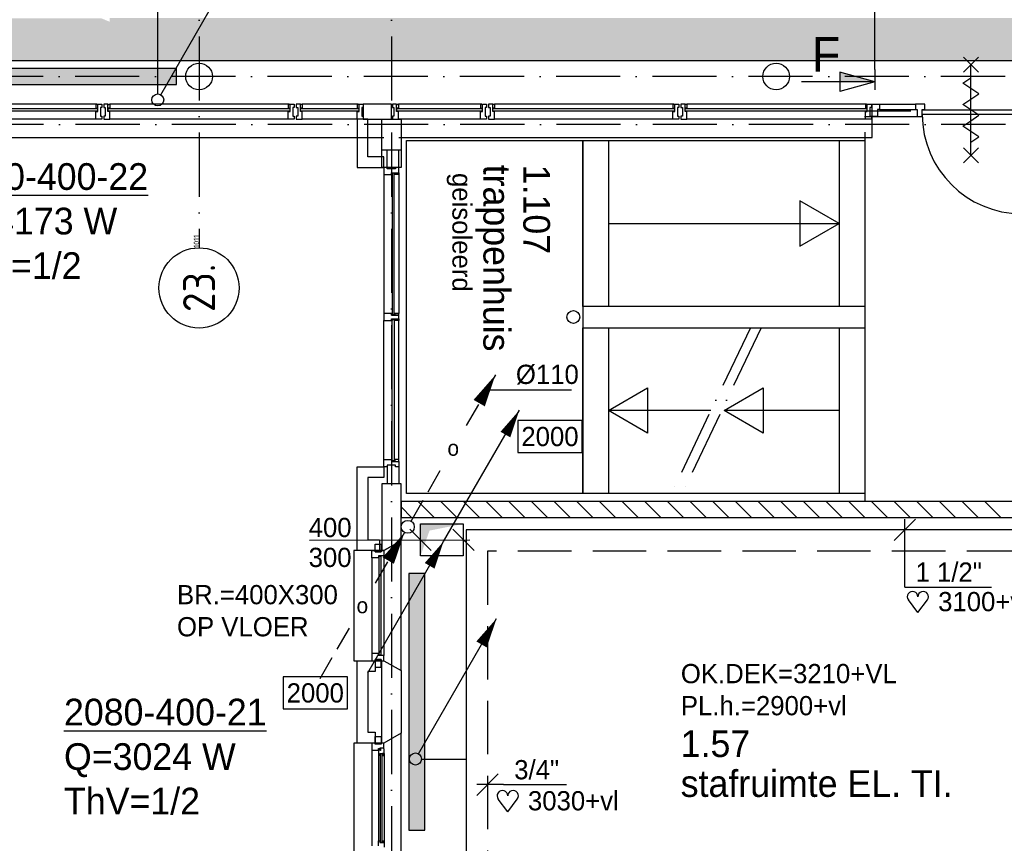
# Model space of a CAD drawing. Extents: x -39327 to 109237, y 358172 to 442272.
# Tile 77 of 96: x 69030 to 78243, y 397070 to 404774. Entities that reach past the tile are written whole.
import ezdxf
from ezdxf.enums import TextEntityAlignment as Align

# ---------------------------------------------------------------- set-up
doc = ezdxf.new("R2010")
doc.units = 0
doc.header["$LTSCALE"] = 100
for name, pattern in [('2322107', [2000, 1000, 1000]), ('2322108', [7, 5, -2]), ('CENTER2', [11.25, 7.5, -1.25, 1.25, -1.25]), ('CENTER4', [5, 3.125, -0.625, 0.625, -0.625]), ('DASHDOT', [9, 6, -1.5, 0, -1.5]), ('LURETOUR', [6, 4, -2])]:
    doc.linetypes.add(name, pattern=pattern)
doc.layers.get('0').update_dxf_attribs({"linetype": 'CONTINUOUS'})
for name, color, linetype in [('AL$2----_STEMPEL', 7, 'CONTINUOUS'), ('AL$7----_STRAMIEN', 1, 'DASHDOT'), ('AL21----_BUITENWAND', 4, 'CONTINUOUS'), ('AL21K---_ISOLATIE', 1, 'CONTINUOUS'), ('AL24----_TRAPPEN', 7, 'CONTINUOUS'), ('AL28----_KONSTRUKTIE', 3, 'CONTINUOUS'), ('AL31----_BUITENKOZ', 7, 'CONTINUOUS'), ('AL32----_BINNENKOZ', 7, 'CONTINUOUS'), ('AL65----_BEVEILIGING', 7, 'CONTINUOUS'), ('ALN-----_BLOCKNAAM', 2, 'CONTINUOUS'), ('ALXA1---_RASTER50', 12, 'CONTINUOUS'), ('ALXAB---_PREFABBETON', 1, 'CONTINUOUS'), ('ALXOU---_GLAS', 7, 'CONTINUOUS'), ('BOUW', 8, 'CONTINUOUS'), ('DOORSNEDE', 1, 'CONTINUOUS'), ('KABELGOOT1', 8, 'CONTINUOUS'), ('WI561---', 1, 'CONTINUOUS'), ('WL5233--', 4, 'CONTINUOUS'), ('WL561---', 4, 'CONTINUOUS'), ('WL561---_AANVOER', 4, 'CONTINUOUS'), ('WL561---_RETOUR', 4, 'CONTINUOUS'), ('WL570---', 3, 'CONTINUOUS'), ('WL570---_HARTLIJN', 1, 'CONTINUOUS'), ('WL570---_RETOUR', 3, 'CONTINUOUS'), ('WL570---_TOEVOER', 3, 'CONTINUOUS'), ('WM561---', 1, 'CONTINUOUS'), ('WM570---', 1, 'CONTINUOUS')]:
    doc.layers.add(name, color=color, linetype=linetype)
doc.styles.add('BURO-018', font='BUROFONT.shx', dxfattribs={"height": 180})
doc.styles.add('BURO-025', font='BUROFONT.shx', dxfattribs={"height": 250})
doc.styles.add('BURO-050', font='BUROFONT.shx', dxfattribs={"height": 500})
doc.styles.get("Standard").update_dxf_attribs({"font": 'ISOCP'})
pattern_1 = [(0, (-2505.993, 85430.135), (15.875, 31.75), [0, -31.75])]

# ---------------------------------------------------------------- blocks, each defined once
blk = doc.blocks.new('1011')
at = {"layer": 'AL$7----_STRAMIEN', "color": 7, "linetype": 'CONTINUOUS'}
blk.add_circle((-750, 0), 750, dxfattribs=at)
at = {"layer": 'ALN-----_BLOCKNAAM', "linetype": 'CONTINUOUS'}
blk.add_text('1011', height=100, dxfattribs=at).set_placement((0, 0))
blk = doc.blocks.new('2322401')
at = {"color": 0, "linetype": 'CONTINUOUS'}
for p, q in [((-0.5, 0.5, 1), (-0.5, 0.5)), ((-0.5, 0.5, 1), (-0.5, -0.5, 1)), ((0.5, 0.5, 1), (-0.5, 0.5, 1)), ((0.5, 0.5), (-0.5, 0.5)), ((-0.5, 0.5), (-0.5, -0.5)), ((0.5, 0.5, 1), (0.5, 0.5)), ((0.5, -0.5, 1), (0.5, 0.5, 1)), ((0.5, -0.5), (0.5, 0.5)), ((-0.5, -0.5, 1), (-0.5, -0.5)), ((-0.5, -0.5, 1), (0.5, -0.5, 1)), ((-0.5, -0.5), (0.5, -0.5)), ((0.5, -0.5, 1), (0.5, -0.5))]:
    blk.add_line(p, q, dxfattribs=at)
blk = doc.blocks.new('CVHATCH1')
at = {"color": 0, "linetype": 'CONTINUOUS'}
blk.add_solid([(-0.5, -0.5), (0.5, -0.5), (-0.5, 0.5), (0.5, 0.5)], dxfattribs=at)
blk = doc.blocks.new('LU-PIJL1')
at = {"color": 0, "linetype": 'CONTINUOUS'}
blk.add_line((0, 0), (10.12, 17.54), dxfattribs=at)
blk.add_lwpolyline([(10.12, 17.54, 0, 1.5, 0), (8.25, 14.29, 1.5, 1.5, 0)], format="xyseb", dxfattribs=at)
blk = doc.blocks.new('LU-ORND')
at = {"color": 0, "linetype": 'CONTINUOUS'}
for p, q in [((-3, 1.5), (-3, -1.5)), ((3, 1.5), (-3, 1.5)), ((3, -1.5), (3, 1.5)), ((-3, -1.5), (3, -1.5))]:
    blk.add_line(p, q, dxfattribs=at)
blk = doc.blocks.new('LU-2-KIZ')
at = {"color": 0, "linetype": 'CONTINUOUS'}
for p, q in [((-0.5, 0.5), (0.5, 0.5)), ((-0.5, -0.5), (-0.5, 0.5)), ((0.5, 0.5), (0.5, -0.5)), ((0.5, -0.5), (-0.5, -0.5))]:
    blk.add_line(p, q, dxfattribs=at)
for points in [[(-0.5, 0.5), (-0.289, 0.289), (0.5, 0.5)], [(-0.5, 0.5), (-0.289, 0.289), (-0.5, -0.5)]]:
    blk.add_solid(points, dxfattribs=at)
blk = doc.blocks.new('LDV4123')
at = {"color": 0, "linetype": 'CONTINUOUS'}
for p, q in [((-0.25, -0.433), (-1.187, -2.057)), ((-1.562, -2.706), (-2.5, -4.33)), ((-5.437, -9.418), (-4.5, -7.794)), ((-6.75, -11.691), (-5.812, -10.068))]:
    blk.add_line(p, q, dxfattribs=at)
blk.add_lwpolyline([(-0.25, -0.433, 0, 1, 0), (-1.5, -2.598, 1, 1, 0)], format="xyseb", dxfattribs=at)
blk.add_circle((0, 0), 0.5, dxfattribs=at)
at = {"color": 0, "linetype": 'CONTINUOUS', "style": 'BURO-018'}
blk.add_attdef('LD_TEXT1', text='', height=1.8, dxfattribs=at).set_placement((-3.5, -6.062), align=Align.MIDDLE)
blk = doc.blocks.new('LDV1123')
at = {"color": 0, "linetype": 'CONTINUOUS'}
for p, q in [((6.75, 11.691), (5.812, 10.068)), ((5.437, 9.418), (4.5, 7.794)), ((1.562, 2.706), (2.5, 4.33)), ((0.25, 0.433), (1.187, 2.057))]:
    blk.add_line(p, q, dxfattribs=at)
blk.add_lwpolyline([(6.75, 11.691, 0, 1, 0), (5.5, 9.526, 1, 1, 0)], format="xyseb", dxfattribs=at)
blk.add_circle((0, 0), 0.5, dxfattribs=at)
at = {"color": 0, "linetype": 'CONTINUOUS', "style": 'BURO-018'}
blk.add_attdef('LD_TEXT1', text='', height=1.8, dxfattribs=at).set_placement((3.5, 6.062), align=Align.MIDDLE)
blk = doc.blocks.new('CVRINFO2')
at = {"color": 0, "linetype": 'CONTINUOUS', "style": 'BURO-025'}
for tag, p in [('CV_TEXT125', (0, 0)), ('CV_TEXT225', (0, -4.167)), ('CV_TEXT325', (0, -8.333)), ('CV_TEXT425', (0, -12.5))]:
    blk.add_attdef(tag, p, '', height=2.5, dxfattribs=at)
blk = doc.blocks.new('LDV1107')
at = {"color": 0, "linetype": 'CONTINUOUS'}
blk.add_line((0.25, 0.433), (6.75, 11.691), dxfattribs=at)
blk.add_lwpolyline([(6.75, 11.691, 0, 1, 0), (5.5, 9.526, 1, 1, 0)], format="xyseb", dxfattribs=at)
blk.add_circle((0, 0), 0.5, dxfattribs=at)
blk = doc.blocks.new('HART')
at = {"color": 1}
for q in [(-39.7, 52.4), (39.7, 52.4)]:
    blk.add_line((0, 0), q, dxfattribs=at)
for centre, start, end in [((-22.1, 65.7), 0, 217.1867), ((22.1, 65.7), 322.8133, 180)]:
    blk.add_arc(centre, 22.1, start, end, dxfattribs=at)
blk = doc.blocks.new('*U247', base_point=(67797.1, 388089.5))
at = {"color": 0, "linetype": 'CONTINUOUS'}
for p, q in [((67897.1, 388189.5), (67697.1, 387989.5)), ((67947.1, 388089.5), (67697.1, 388089.5)), ((67947.1, 388089.5), (68537.1, 388089.5))]:
    blk.add_line(p, q, dxfattribs=at)
at = {"color": 0, "linetype": 'CONTINUOUS', "style": 'BURO-018'}
blk.add_text('3/4"', height=180, dxfattribs=at).set_placement((68047.1, 388139.5))
blk = doc.blocks.new('*U250', base_point=(71420.8, 400002))
at = {"color": 0, "linetype": 'CONTINUOUS'}
for p, q in [((71320.8, 399902), (71520.8, 400102)), ((71420.8, 399466.9), (71420.8, 400102)), ((71420.8, 399466.9), (72230.8, 399466.9))]:
    blk.add_line(p, q, dxfattribs=at)
at = {"color": 0, "linetype": 'CONTINUOUS', "style": 'BURO-018'}
blk.add_text('1 1/2"', height=180, dxfattribs=at).set_placement((71520.8, 399516.9))
blk = doc.blocks.new('A$C6E6F3BC9')
at = {"layer": 'KABELGOOT1'}
h = blk.add_hatch(dxfattribs=at)
h.set_pattern_fill('DOTS', color=256, scale=20, style=0)
h.set_pattern_definition(pattern_1)
h.paths.add_polyline_path([(62632.1, 32866), (61674.9, 33264.1), (22208.6, 33264.1), (22208.6, 32866)])
h = blk.add_hatch(dxfattribs=at)
h.set_pattern_fill('DOTS', color=256, scale=20, style=0)
h.set_pattern_definition(pattern_1)
h.paths.add_polyline_path([(71320, 33265), (61757, 33265), (61757, 32865.7), (71320, 32865.7)])
blk.add_line((71054.7, 32864, 3650), (22087.7, 32865, 2750), dxfattribs=at)

msp = doc.modelspace()

# ---------------------------------------------------------------- linework, layer by layer
at = {"color": 8, "linetype": 'CONTINUOUS'}
for p, q in [((77008, 403982.8), (77075, 403982.8)), ((77008, 403868.8), (77008, 403982.8)), ((77075, 403935.8), (77058, 403935.8)), ((77058, 403935.8), (77058, 403868.8)), ((77075, 403982.8), (77075, 403935.8)), ((77501, 403982.8), (77411, 403982.8)), ((77411, 403982.8), (77411, 403935.8)), ((77411, 403935.8), (77428, 403935.8)), ((77428, 403935.8), (77428, 403868.8)), ((77474, 403868.8), (77474, 403935.8)), ((77474, 403935.8), (77501, 403935.8)), ((77501, 403935.8), (77501, 403982.8)), ((77058, 403868.8), (77008, 403868.8)), ((77428, 403868.8), (77474, 403868.8))]:
    msp.add_line(p, q, dxfattribs=at)
msp.add_arc((78406, 403888.8), 930, 180, 270, dxfattribs=at)
at = {"layer": 'AL$2----_STEMPEL', "color": 8}
for p, q in [((72467.5, 402026.3), (72438, 402026.3)), ((72438, 402026.3), (72438, 401959.3)), ((72510, 402026.3), (72467.5, 402026.3)), ((72510, 402009.3), (72510, 402026.3)), ((72539, 402009.3), (72510, 402009.3)), ((72577, 402009.3), (72539, 402009.3)), ((72577, 401976.3), (72577, 402009.3)), ((72438, 401959.3), (72510, 401959.3)), ((72510, 401959.3), (72510, 401976.3)), ((72510, 401976.3), (72577, 401976.3))]:
    msp.add_line(p, q, dxfattribs=at)
at = {"layer": 'AL$7----_STRAMIEN', "color": 1}
for p, q in [((70708, 438822.2), (70708, 402640.1)), ((72508, 438822.2), (72508, 369654)), ((80950.4, 404242.8), (9206, 404242.8)), ((86354.3, 403792.8), (8116, 403792.8))]:
    msp.add_line(p, q, dxfattribs=at)
at = {"layer": 'AL21----_BUITENWAND', "color": 8}
for p, q in [((77008, 403672.8), (77008, 403982.8)), ((72288, 403843.8), (72188, 403843.8)), ((72188, 403843.8), (72188, 403392.8)), ((72288, 403492.8), (72288, 403843.8)), ((53968, 403672.8), (72438.5, 403672.8)), ((72577.5, 403672.8), (77008, 403672.8)), ((72438, 403492.8), (72288, 403492.8)), ((72438, 403392.8), (72438, 403492.8)), ((72188, 403392.8), (72438, 403392.8)), ((72188, 399807.8), (72188, 400592.8)), ((72188, 400592.8), (72438, 400592.8)), ((72438, 400592.8), (72438, 400492.8)), ((72438, 400492.8), (72288, 400492.8)), ((72288, 400492.8), (72288, 399907.8)), ((72288, 399907.8), (72398, 399907.8)), ((72398, 399907.8), (72398, 399807.8)), ((72398, 399807.8), (72188, 399807.8)), ((72188, 398007.8), (72188, 398777.8)), ((72188, 398777.8), (72357, 398777.8)), ((72357, 398777.8), (72357, 398677.8)), ((72357, 398677.8), (72288, 398677.8)), ((72288, 398677.8), (72288, 398107.8)), ((72288, 398107.8), (72357, 398107.8)), ((72357, 398107.8), (72357, 398007.8)), ((72357, 398007.8), (72188, 398007.8))]:
    msp.add_line(p, q, dxfattribs=at)
at = {"layer": 'AL21K---_ISOLATIE', "color": 8, "linetype": 'CONTINUOUS'}
msp.add_line((72418, 398107.8), (72418, 398677.8), dxfattribs=at)
at = {"layer": 'AL24----_TRAPPEN', "color": 8}
for p, q in [((72648, 400342.8), (72648, 403642.8)), ((72648, 403642.8), (74298, 403642.8)), ((74298, 403642.8), (74298, 400342.8)), ((74298, 403642.8), (76938, 403642.8)), ((74298, 402092.8), (74298, 403642.8)), ((74538, 403642.8), (74538, 402092.8)), ((76698, 403642.8), (76698, 402092.8)), ((76938, 403722.8), (76938, 400262.8)), ((76938, 403642.8), (76938, 402092.8)), ((76938, 402092.8), (74298, 402092.8)), ((74538, 401892.8), (74538, 400342.8)), ((76698, 401892.8), (76698, 400342.8)), ((74298, 400342.8), (72648, 400342.8))]:
    msp.add_line(p, q, dxfattribs=at)
for points in [[(76698, 402867.8), (76331.4, 403079.4), (76331.4, 402656.2)], [(74298, 401892.8), (76938, 401892.8), (76938, 400342.8), (74298, 400342.8)], [(74538, 401117.8), (74904.5, 401329.4), (74904.5, 400906.2)], [(75620.9, 401117.8), (75987.5, 401329.4), (75987.5, 400906.2)]]:
    msp.add_lwpolyline(points, close=True, dxfattribs=at)
for points in [[(74538, 402867.8), (76698, 402867.8)], [(75497.7, 401117.8), (74538, 401117.8)], [(76698, 401117.8), (75620.9, 401117.8)]]:
    msp.add_lwpolyline(points, dxfattribs=at)
at = {"layer": 'AL24----_TRAPPEN', "color": 8, "linetype": 'DASHDOT'}
for points in [[(75867.7, 401892.8), (75127.7, 400342.8)], [(75967.7, 401892.8), (75227.7, 400342.8)]]:
    msp.add_lwpolyline(points, dxfattribs=at)
at = {"layer": 'AL24----_TRAPPEN', "color": 8}
msp.add_circle((74211, 401992.8), 60, dxfattribs=at)
at = {"layer": 'AL28----_KONSTRUKTIE', "color": 8}
for p, q in [((72418, 403392.8), (72418, 403843.8)), ((72418, 403843.8), (72598, 403843.8)), ((72418, 403552.8), (72418, 403843.8)), ((72418, 403843.8), (72598, 403843.8)), ((72598, 403843.8), (72598, 403392.8)), ((72598, 403843.8), (72598, 403552.8)), ((72598, 403552.8), (72418, 403552.8)), ((72598, 403392.8), (72418, 403392.8)), ((78562, 400268.3), (72598, 400268.3)), ((72598, 400118.3), (78562, 400118.3)), ((72418, 398777.8), (72438, 398777.8)), ((72418, 398007.8), (72418, 398777.8)), ((72438, 398777.8), (72598, 398685.4)), ((72598, 398685.4), (72598, 398100.1)), ((72598, 398100.1), (72438, 398007.8)), ((72438, 398007.8), (72418, 398007.8))]:
    msp.add_line(p, q, dxfattribs=at)
at = {"layer": 'AL28----_KONSTRUKTIE', "color": 8, "linetype": 'CONTINUOUS'}
for p, q in [((72598, 400432.9), (72418, 400432.9)), ((72418, 400432.9), (72418, 399807.8)), ((72598, 399900.1), (72598, 400432.9)), ((72438, 399807.8), (72598, 399900.1)), ((72418, 399807.8), (72438, 399807.8))]:
    msp.add_line(p, q, dxfattribs=at)
at = {"layer": 'AL28----_KONSTRUKTIE', "color": 8}
for centre in [(70708, 404242.8), (76108, 404242.8)]:
    msp.add_circle(centre, 125, dxfattribs=at)
at = {"layer": 'AL31----_BUITENKOZ', "color": 8}
for p, q in [((69743, 403982.8), (68073, 403982.8)), ((71543, 403982.8), (69873, 403982.8)), ((72188, 403982.8), (71673, 403982.8)), ((73343, 403982.8), (72573, 403982.8)), ((75143, 403982.8), (73473, 403982.8)), ((76943, 403982.8), (75273, 403982.8)), ((69743, 403843.8), (68073, 403843.8)), ((71543, 403843.8), (69873, 403843.8)), ((72188, 403843.8), (71673, 403843.8)), ((73343, 403843.8), (72573, 403843.8)), ((75143, 403843.8), (73473, 403843.8)), ((76943, 403843.8), (75273, 403843.8)), ((72467.5, 403392.8), (72467.5, 403552.8)), ((72577, 403392.8), (72577, 403552.8)), ((72438, 403325.8), (72438, 402026.3)), ((72577, 403325.8), (72577, 402026.3)), ((72514, 402026.3), (72510, 402026.3)), ((72510, 402026.3), (72510, 402009.3)), ((72510, 402009.3), (72539, 402009.3)), ((72514, 402013.3), (72514, 402026.3)), ((72535, 402013.3), (72514, 402013.3)), ((72539, 402026.3), (72535, 402026.3)), ((72535, 402026.3), (72535, 402013.3)), ((72577, 402026.3), (72539, 402026.3)), ((72539, 402026.3), (72539, 402009.3)), ((72539, 402009.3), (72539, 402026.3)), ((72539, 402009.3), (72577, 402009.3)), ((72577, 402009.3), (72577, 402026.3)), ((72438, 400659.8), (72438, 401959.3)), ((72510, 401959.3), (72510, 401976.3)), ((72510, 401976.3), (72539, 401976.3)), ((72514, 401959.3), (72510, 401959.3)), ((72535, 401972.3), (72514, 401972.3)), ((72514, 401972.3), (72514, 401959.3)), ((72535, 401959.3), (72535, 401972.3)), ((72539, 401959.3), (72535, 401959.3)), ((72539, 401976.3), (72577, 401976.3)), ((72539, 401959.3), (72539, 401976.3)), ((72539, 401976.3), (72539, 401959.3)), ((72577, 401959.3), (72539, 401959.3)), ((72577, 401976.3), (72577, 401959.3)), ((72577, 400659.8), (72577, 401959.3)), ((72438, 400592.8), (72438, 400659.8)), ((72438, 400659.8), (72510, 400659.8)), ((72547.5, 400606.8), (72467.5, 400606.8)), ((72467.5, 400606.8), (72467.5, 400592.8)), ((72510, 400659.8), (72510, 400642.8)), ((72514, 400659.8), (72510, 400659.8)), ((72510, 400659.8), (72510, 400642.8)), ((72510, 400642.8), (72577, 400642.8)), ((72510, 400642.8), (72539, 400642.8)), ((72514, 400646.8), (72514, 400659.8)), ((72535, 400646.8), (72514, 400646.8)), ((72539, 400659.8), (72535, 400659.8)), ((72535, 400659.8), (72535, 400646.8)), ((72577, 400659.8), (72539, 400659.8)), ((72539, 400659.8), (72539, 400642.8)), ((72539, 400642.8), (72539, 400659.8)), ((72539, 400642.8), (72577, 400642.8)), ((72547.5, 400592.8), (72547.5, 400606.8)), ((72577, 400642.8), (72577, 400659.8)), ((72577, 400642.8), (72577, 400592.8)), ((72467.5, 400592.8), (72438, 400592.8)), ((72467.5, 400592.8), (72467.5, 400432.9)), ((72577, 400592.8), (72547.5, 400592.8)), ((72577, 400592.8), (72577, 400432.9)), ((72357, 399797.8), (72357, 399868.8)), ((72357, 399868.8), (72413, 399868.8)), ((72413, 399868.8), (72413, 399797.8)), ((72598, 399900.1), (72438, 399807.8)), ((72598, 398685.4), (72598, 399900.1)), ((72438, 399807.8), (72158, 399807.8)), ((72158, 399807.8), (72158, 398777.8)), ((72413, 399797.8), (72357, 399797.8)), ((72324, 399740.8), (72324, 398844.8)), ((72438, 399757.8), (72438, 398827.8)), ((72158, 398777.8), (72438, 398777.8)), ((72413, 398787.8), (72357, 398787.8)), ((72357, 398787.8), (72357, 398716.8)), ((72413, 398716.8), (72413, 398787.8)), ((72438, 398777.8), (72598, 398685.4)), ((72357, 398716.8), (72413, 398716.8)), ((72357, 397997.8), (72357, 398068.8)), ((72357, 398068.8), (72413, 398068.8)), ((72413, 398068.8), (72413, 397997.8)), ((72598, 398100.1), (72438, 398007.8)), ((72598, 396885.4), (72598, 398100.1)), ((72438, 398007.8), (72158, 398007.8)), ((72158, 398007.8), (72158, 396977.8)), ((72357, 398007.8), (72324, 398007.8)), ((72324, 398007.8), (72324, 397940.8)), ((72324, 397940.8), (72387, 397940.8)), ((72324, 397940.8), (72324, 397044.8)), ((72357, 397997.8), (72357, 398007.8)), ((72413, 397997.8), (72357, 397997.8)), ((72413, 397997.8), (72357, 397997.8)), ((72387, 397940.8), (72387, 397957.8)), ((72387, 397957.8), (72402, 397957.8)), ((72402, 397946.1), (72387, 397946.1)), ((72387, 397946.1), (72387, 397940.8)), ((72387, 397940.8), (72387, 397893.6)), ((72402, 397957.8), (72402, 397963.8)), ((72402, 397963.8), (72438, 397963.8)), ((72402, 397938.1), (72402, 397946.1)), ((72407, 397938.1), (72402, 397938.1)), ((72436.7, 397960.6), (72407, 397960.6)), ((72407, 397960.6), (72407, 397938.1)), ((72438, 398007.8), (72413, 398007.8)), ((72413, 398007.8), (72413, 397997.8)), ((72436.7, 397953.5), (72436.7, 397960.6)), ((72441, 397951.1), (72436.7, 397953.5)), ((72438, 397963.8), (72438, 398007.8)), ((72441, 397908.6), (72441, 397951.1)), ((72387, 397893.6), (72400, 397891.6)), ((72387, 397893.6), (72387, 397091.9)), ((72400, 397891.6), (72400, 397908.6)), ((72400, 397908.6), (72441, 397908.6)), ((72438.7, 397908.6), (72425.2, 397908.6)), ((72425.2, 397908.6), (72425.2, 397891.6)), ((72425.2, 397891.6), (72438.7, 397891.6)), ((72438.7, 397891.6), (72438.7, 397908.6)), ((72441, 397908.6), (72441, 397077)), ((72387, 397091.9), (72400, 397094)), ((72387, 397044.8), (72387, 397091.9)), ((72400, 397094), (72400, 397077)), ((72400, 397077), (72441, 397077)), ((72425.2, 397077), (72425.2, 397094)), ((72425.2, 397094), (72438.7, 397094)), ((72438.7, 397077), (72425.2, 397077)), ((72438.7, 397094), (72438.7, 397077)), ((72441, 397077), (72441, 397034.5))]:
    msp.add_line(p, q, dxfattribs=at)
at = {"layer": 'AL31----_BUITENKOZ', "color": 8, "linetype": 'CONTINUOUS'}
for p, q in [((69755, 403982.8), (69743, 403982.8)), ((69743, 403982.8), (69743, 403945.8)), ((69743, 403945.8), (69760, 403945.8)), ((69755, 403977.8), (69755, 403982.8)), ((69760, 403977.8), (69755, 403977.8)), ((69760, 403982.8), (69799, 403982.8)), ((69760, 403915.8), (69760, 403982.8)), ((69760, 403945.8), (69760, 403977.8)), ((69799, 403953.3), (69785, 403953.3)), ((69785, 403953.3), (69785, 403873.3)), ((69799, 403982.8), (69799, 403976.8)), ((69799, 403976.8), (69799, 403962.8)), ((69799, 403962.8), (69799, 403962.8)), ((69799, 403962.8), (69799, 403953.3)), ((69856, 403982.8), (69817, 403982.8)), ((69817, 403982.8), (69817, 403976.8)), ((69817, 403976.8), (69817, 403962.8)), ((69817, 403962.8), (69817, 403962.8)), ((69817, 403962.8), (69817, 403952.8)), ((69817, 403952.8), (69831, 403952.8)), ((69831, 403952.8), (69831, 403872.8)), ((69856, 403915.8), (69856, 403982.8)), ((69856, 403945.8), (69856, 403977.8)), ((69856, 403977.8), (69861, 403977.8)), ((69873, 403945.8), (69856, 403945.8)), ((69861, 403977.8), (69861, 403982.8)), ((69861, 403982.8), (69873, 403982.8)), ((69873, 403982.8), (69873, 403945.8)), ((71555, 403982.8), (71543, 403982.8)), ((71543, 403982.8), (71543, 403945.8)), ((71543, 403945.8), (71560, 403945.8)), ((71555, 403977.8), (71555, 403982.8)), ((71560, 403977.8), (71555, 403977.8)), ((71560, 403982.8), (71599, 403982.8)), ((71560, 403915.8), (71560, 403982.8)), ((71560, 403945.8), (71560, 403977.8)), ((71599, 403953.3), (71585, 403953.3)), ((71585, 403953.3), (71585, 403873.3)), ((71599, 403982.8), (71599, 403976.8)), ((71599, 403976.8), (71599, 403962.8)), ((71599, 403962.8), (71599, 403962.8)), ((71599, 403962.8), (71599, 403953.3)), ((71656, 403982.8), (71617, 403982.8)), ((71617, 403982.8), (71617, 403976.8)), ((71617, 403976.8), (71617, 403962.8)), ((71617, 403962.8), (71617, 403962.8)), ((71617, 403962.8), (71617, 403952.8)), ((71617, 403952.8), (71631, 403952.8)), ((71631, 403952.8), (71631, 403872.8)), ((71656, 403915.8), (71656, 403982.8)), ((71656, 403945.8), (71656, 403977.8)), ((71656, 403977.8), (71661, 403977.8)), ((71673, 403945.8), (71656, 403945.8)), ((71661, 403977.8), (71661, 403982.8)), ((71661, 403982.8), (71673, 403982.8)), ((71673, 403982.8), (71673, 403945.8)), ((72200, 403982.8), (72188, 403982.8)), ((72188, 403982.8), (72188, 403945.8)), ((72188, 403945.8), (72205, 403945.8)), ((72200, 403977.8), (72200, 403982.8)), ((72205, 403977.8), (72200, 403977.8)), ((72205, 403982.8), (72244, 403982.8)), ((72205, 403915.8), (72205, 403982.8)), ((72205, 403945.8), (72205, 403977.8)), ((72244, 403953.3), (72230, 403953.3)), ((72230, 403953.3), (72230, 403873.3)), ((72244, 403982.8), (72244, 403976.8)), ((72244, 403976.8), (72244, 403962.8)), ((72244, 403962.8), (72244, 403962.8)), ((72244, 403962.8), (72244, 403953.3)), ((72556, 403982.8), (72517, 403982.8)), ((72517, 403982.8), (72517, 403976.8)), ((72517, 403976.8), (72517, 403962.8)), ((72517, 403962.8), (72517, 403962.8)), ((72517, 403962.8), (72517, 403952.8)), ((72517, 403952.8), (72531, 403952.8)), ((72531, 403952.8), (72531, 403872.8)), ((72556, 403915.8), (72556, 403982.8)), ((72556, 403945.8), (72556, 403977.8)), ((72556, 403977.8), (72561, 403977.8)), ((72573, 403945.8), (72556, 403945.8)), ((72561, 403977.8), (72561, 403982.8)), ((72561, 403982.8), (72573, 403982.8)), ((72573, 403982.8), (72573, 403945.8)), ((73355, 403982.8), (73343, 403982.8)), ((73343, 403982.8), (73343, 403945.8)), ((73343, 403945.8), (73360, 403945.8)), ((73355, 403977.8), (73355, 403982.8)), ((73360, 403977.8), (73355, 403977.8)), ((73360, 403982.8), (73399, 403982.8)), ((73360, 403915.8), (73360, 403982.8)), ((73360, 403945.8), (73360, 403977.8)), ((73399, 403952.8), (73385, 403952.8)), ((73385, 403952.8), (73385, 403872.8)), ((73399, 403982.8), (73399, 403976.8)), ((73399, 403976.8), (73399, 403962.8)), ((73399, 403962.8), (73399, 403962.8)), ((73399, 403962.8), (73399, 403952.8)), ((73456, 403982.8), (73417, 403982.8)), ((73417, 403982.8), (73417, 403976.8)), ((73417, 403976.8), (73417, 403962.8)), ((73417, 403962.8), (73417, 403962.8)), ((73417, 403962.8), (73417, 403952.8)), ((73417, 403952.8), (73431, 403952.8)), ((73431, 403952.8), (73431, 403872.8)), ((73456, 403915.8), (73456, 403982.8)), ((73456, 403945.8), (73456, 403977.8)), ((73456, 403977.8), (73461, 403977.8)), ((73473, 403945.8), (73456, 403945.8)), ((73461, 403977.8), (73461, 403982.8)), ((73461, 403982.8), (73473, 403982.8)), ((73473, 403982.8), (73473, 403945.8)), ((75155, 403982.8), (75143, 403982.8)), ((75143, 403982.8), (75143, 403945.8)), ((75143, 403945.8), (75160, 403945.8)), ((75155, 403977.8), (75155, 403982.8)), ((75160, 403977.8), (75155, 403977.8)), ((75160, 403982.8), (75199, 403982.8)), ((75160, 403915.8), (75160, 403982.8)), ((75160, 403945.8), (75160, 403977.8)), ((75199, 403953.3), (75185, 403953.3)), ((75185, 403953.3), (75185, 403873.3)), ((75199, 403982.8), (75199, 403976.8)), ((75199, 403976.8), (75199, 403962.8)), ((75199, 403962.8), (75199, 403962.8)), ((75199, 403962.8), (75199, 403953.3)), ((75256, 403982.8), (75217, 403982.8)), ((75217, 403982.8), (75217, 403976.8)), ((75217, 403976.8), (75217, 403962.8)), ((75217, 403962.8), (75217, 403962.8)), ((75217, 403962.8), (75217, 403952.8)), ((75217, 403952.8), (75231, 403952.8)), ((75231, 403952.8), (75231, 403872.8)), ((75256, 403915.8), (75256, 403982.8)), ((75256, 403945.8), (75256, 403977.8)), ((75256, 403977.8), (75261, 403977.8)), ((75273, 403945.8), (75256, 403945.8)), ((75261, 403977.8), (75261, 403982.8)), ((75261, 403982.8), (75273, 403982.8)), ((75273, 403982.8), (75273, 403945.8)), ((76955, 403982.8), (76943, 403982.8)), ((76943, 403982.8), (76943, 403945.8)), ((76943, 403945.8), (76960, 403945.8)), ((76955, 403977.8), (76955, 403982.8)), ((76960, 403977.8), (76955, 403977.8)), ((76960, 403982.8), (76999, 403982.8)), ((76960, 403915.8), (76960, 403982.8)), ((76960, 403945.8), (76960, 403977.8)), ((76999, 403953.3), (76985, 403953.3)), ((76985, 403953.3), (76985, 403873.3)), ((76999, 403982.8), (76999, 403976.8)), ((76999, 403976.8), (76999, 403962.8)), ((76999, 403962.8), (76999, 403962.8)), ((76999, 403962.8), (76999, 403953.3)), ((77476, 403888.8), (77476, 403929.8)), ((77476, 403929.8), (78406, 403929.8)), ((69743, 403862.8), (69743, 403915.8)), ((69743, 403915.8), (69760, 403915.8)), ((69743, 403854.8), (69743, 403862.8)), ((69743, 403850.8), (69743, 403854.8)), ((69743, 403843.8), (69743, 403850.8)), ((69780.1, 403843.8), (69743, 403843.8)), ((69799, 403843.8), (69780.1, 403843.8)), ((69785, 403873.3), (69799, 403873.3)), ((69799, 403873.3), (69799, 403863.3)), ((69799, 403863.3), (69799, 403863.3)), ((69799, 403863.3), (69799, 403849.8)), ((69799, 403849.8), (69799, 403843.8)), ((69831, 403872.8), (69817, 403872.8)), ((69817, 403872.8), (69817, 403863.8)), ((69817, 403863.8), (69817, 403863.8)), ((69817, 403863.8), (69817, 403849.8)), ((69817, 403849.8), (69817, 403843.8)), ((69817, 403843.8), (69835.9, 403843.8)), ((69835.9, 403843.8), (69873, 403843.8)), ((69873, 403915.8), (69856, 403915.8)), ((69873, 403862.8), (69873, 403915.8)), ((69873, 403854.8), (69873, 403862.8)), ((69873, 403850.8), (69873, 403854.8)), ((69873, 403843.8), (69873, 403850.8)), ((71543, 403862.8), (71543, 403915.8)), ((71543, 403915.8), (71560, 403915.8)), ((71543, 403854.8), (71543, 403862.8)), ((71543, 403850.8), (71543, 403854.8)), ((71543, 403843.8), (71543, 403850.8)), ((71580.1, 403843.8), (71543, 403843.8)), ((71599, 403843.8), (71580.1, 403843.8)), ((71585, 403873.3), (71599, 403873.3)), ((71599, 403873.3), (71599, 403863.3)), ((71599, 403863.3), (71599, 403863.3)), ((71599, 403863.3), (71599, 403849.8)), ((71599, 403849.8), (71599, 403843.8)), ((71631, 403872.8), (71617, 403872.8)), ((71617, 403872.8), (71617, 403863.8)), ((71617, 403863.8), (71617, 403863.8)), ((71617, 403863.8), (71617, 403849.8)), ((71617, 403849.8), (71617, 403843.8)), ((71617, 403843.8), (71635.9, 403843.8)), ((71635.9, 403843.8), (71673, 403843.8)), ((71673, 403915.8), (71656, 403915.8)), ((71673, 403862.8), (71673, 403915.8)), ((71673, 403854.8), (71673, 403862.8)), ((71673, 403850.8), (71673, 403854.8)), ((71673, 403843.8), (71673, 403850.8)), ((72188, 403862.8), (72188, 403915.8)), ((72188, 403915.8), (72205, 403915.8)), ((72188, 403854.8), (72188, 403862.8)), ((72188, 403850.8), (72188, 403854.8)), ((72188, 403843.8), (72188, 403850.8)), ((72225.1, 403843.8), (72188, 403843.8)), ((72244, 403843.8), (72225.1, 403843.8)), ((72230, 403873.3), (72244, 403873.3)), ((72244, 403873.3), (72244, 403863.3)), ((72244, 403863.3), (72244, 403863.3)), ((72244, 403863.3), (72244, 403849.8)), ((72244, 403849.8), (72244, 403843.8)), ((72531, 403872.8), (72517, 403872.8)), ((72517, 403872.8), (72517, 403863.8)), ((72517, 403863.8), (72517, 403863.8)), ((72517, 403863.8), (72517, 403849.8)), ((72517, 403849.8), (72517, 403843.8)), ((72517, 403843.8), (72535.9, 403843.8)), ((72535.9, 403843.8), (72573, 403843.8)), ((72573, 403915.8), (72556, 403915.8)), ((72573, 403862.8), (72573, 403915.8)), ((72573, 403854.8), (72573, 403862.8)), ((72573, 403850.8), (72573, 403854.8)), ((72573, 403843.8), (72573, 403850.8)), ((73343, 403862.8), (73343, 403915.8)), ((73343, 403915.8), (73360, 403915.8)), ((73343, 403854.8), (73343, 403862.8)), ((73343, 403850.8), (73343, 403854.8)), ((73343, 403843.8), (73343, 403850.8)), ((73380.1, 403843.8), (73343, 403843.8)), ((73399, 403843.8), (73380.1, 403843.8)), ((73385, 403872.8), (73399, 403872.8)), ((73399, 403872.8), (73399, 403863.3)), ((73399, 403863.3), (73399, 403863.3)), ((73399, 403863.3), (73399, 403849.8)), ((73399, 403849.8), (73399, 403843.8)), ((73431, 403872.8), (73417, 403872.8)), ((73417, 403872.8), (73417, 403863.8)), ((73417, 403863.8), (73417, 403863.8)), ((73417, 403863.8), (73417, 403849.8)), ((73417, 403849.8), (73417, 403843.8)), ((73417, 403843.8), (73435.9, 403843.8)), ((73435.9, 403843.8), (73473, 403843.8)), ((73473, 403915.8), (73456, 403915.8)), ((73473, 403862.8), (73473, 403915.8)), ((73473, 403854.8), (73473, 403862.8)), ((73473, 403850.8), (73473, 403854.8)), ((73473, 403843.8), (73473, 403850.8)), ((75143, 403862.8), (75143, 403915.8)), ((75143, 403915.8), (75160, 403915.8)), ((75143, 403854.8), (75143, 403862.8)), ((75143, 403850.8), (75143, 403854.8)), ((75143, 403843.8), (75143, 403850.8)), ((75180.1, 403843.8), (75143, 403843.8)), ((75199, 403843.8), (75180.1, 403843.8)), ((75185, 403873.3), (75199, 403873.3)), ((75199, 403873.3), (75199, 403863.3)), ((75199, 403863.3), (75199, 403863.3)), ((75199, 403863.3), (75199, 403849.8)), ((75199, 403849.8), (75199, 403843.8)), ((75231, 403872.8), (75217, 403872.8)), ((75217, 403872.8), (75217, 403863.8)), ((75217, 403863.8), (75217, 403863.8)), ((75217, 403863.8), (75217, 403849.8)), ((75217, 403849.8), (75217, 403843.8)), ((75217, 403843.8), (75235.9, 403843.8)), ((75235.9, 403843.8), (75273, 403843.8)), ((75273, 403915.8), (75256, 403915.8)), ((75273, 403862.8), (75273, 403915.8)), ((75273, 403854.8), (75273, 403862.8)), ((75273, 403850.8), (75273, 403854.8)), ((75273, 403843.8), (75273, 403850.8)), ((76943, 403862.8), (76943, 403915.8)), ((76943, 403915.8), (76960, 403915.8)), ((76943, 403854.8), (76943, 403862.8)), ((76943, 403850.8), (76943, 403854.8)), ((76943, 403843.8), (76943, 403850.8)), ((76980.1, 403843.8), (76943, 403843.8)), ((76999, 403843.8), (76980.1, 403843.8)), ((76985, 403873.3), (76999, 403873.3)), ((76999, 403873.3), (76999, 403863.3)), ((76999, 403863.3), (76999, 403863.3)), ((76999, 403863.3), (76999, 403849.8)), ((76999, 403849.8), (76999, 403843.8)), ((78406, 403888.8), (77476, 403888.8)), ((72324, 399740.8), (72324, 399807.8)), ((72324, 399807.8), (72357, 399807.8)), ((72357, 399807.8), (72357, 399797.8)), ((72357, 399797.8), (72413, 399797.8)), ((72413, 399797.8), (72413, 399807.8)), ((72413, 399807.8), (72413, 399807.8)), ((72413, 399807.8), (72438, 399807.8)), ((72438, 399807.8), (72438, 399757.8)), ((72387, 399740.8), (72324, 399740.8)), ((72324, 399740.8), (72324, 399740.8)), ((72324, 399740.8), (72324, 399740.8)), ((72324, 399740.8), (72324, 399740.8)), ((72324, 399740.8), (72324, 399740.8)), ((72438, 399757.8), (72387, 399757.8)), ((72387, 399757.8), (72387, 399740.8)), ((72412, 399752.8), (72391, 399752.8)), ((72391, 399752.8), (72391, 398832.8)), ((72412, 398832.8), (72412, 399752.8)), ((72438, 399757.8), (72438, 399757.8)), ((72387, 398844.8), (72324, 398844.8)), ((72324, 398844.8), (72324, 398844.8)), ((72324, 398844.8), (72324, 398844.8)), ((72324, 398844.8), (72324, 398844.8)), ((72324, 398844.8), (72324, 398844.8)), ((72324, 398844.8), (72324, 398777.8)), ((72324, 398777.8), (72357, 398777.8)), ((72357, 398777.8), (72357, 398787.8)), ((72357, 398787.8), (72413, 398787.8)), ((72387, 398827.8), (72387, 398844.8)), ((72438, 398827.8), (72387, 398827.8)), ((72391, 398832.8), (72412, 398832.8)), ((72413, 398787.8), (72413, 398777.8)), ((72413, 398777.8), (72413, 398777.8)), ((72413, 398777.8), (72438, 398777.8)), ((72438, 398827.8), (72438, 398827.8)), ((72438, 398777.8), (72438, 398827.8)), ((72423, 397906.6), (72402, 397906.6)), ((72402, 397906.6), (72402, 397079)), ((72423, 397079), (72423, 397906.6)), ((72402, 397079), (72423, 397079))]:
    msp.add_line(p, q, dxfattribs=at)
at = {"layer": 'AL31----_BUITENKOZ', "color": 8}
for points in [[(72510, 403325.8), (72510, 403342.8), (72577, 403342.8), (72577, 403392.8), (72547.5, 403392.8), (72547.5, 403378.8), (72467.5, 403378.8), (72467.5, 403392.8), (72438, 403392.8), (72438, 403325.8)], [(72539, 403325.8), (72535, 403325.8), (72535, 403338.8), (72514, 403338.8), (72514, 403325.8), (72510, 403325.8), (72510, 403342.8), (72539, 403342.8)], [(72539, 403342.8), (72577, 403342.8), (72577, 403325.8), (72539, 403325.8)]]:
    msp.add_lwpolyline(points, close=True, dxfattribs=at)
at = {"layer": 'AL32----_BINNENKOZ', "color": 8}
for p, q in [((72244, 403982.8), (72244, 403843.8)), ((72508, 403982.8), (72244, 403982.8)), ((72508, 403843.8), (72508, 403982.8)), ((76952, 403982.8), (77368, 403982.8)), ((77368, 403919.8), (76952, 403919.8)), ((72244, 403843.8), (72508, 403843.8)), ((76935, 403868.8), (77385, 403868.8))]:
    msp.add_line(p, q, dxfattribs=at)
at = {"layer": 'AL32----_BINNENKOZ', "color": 8, "linetype": 'CONTINUOUS'}
for p, q in [((77075, 403982.8), (77411, 403982.8)), ((77075, 403935.8), (77411, 403935.8)), ((77058, 403868.8), (77428, 403868.8))]:
    msp.add_line(p, q, dxfattribs=at)
at = {"layer": 'AL65----_BEVEILIGING', "color": 8, "linetype": 'CONTINUOUS'}
for p, q in [((77861, 404284.8), (78001, 404424.8)), ((78001, 404284.8), (77861, 404424.8)), ((77931, 403504.8), (77931, 404354.8)), ((77856, 404179.8), (77931, 404229.8)), ((78006, 404079.8), (77856, 404179.8)), ((77856, 403979.8), (77931, 404029.8)), ((77931, 404029.8), (78006, 404079.8)), ((78006, 403879.8), (77856, 403979.8)), ((77856, 403779.8), (77931, 403829.8)), ((77931, 403829.8), (78006, 403879.8)), ((78006, 403679.8), (77856, 403779.8)), ((77931, 403629.8), (78006, 403679.8)), ((77861, 403434.8), (78001, 403574.8)), ((78001, 403434.8), (77861, 403574.8))]:
    msp.add_line(p, q, dxfattribs=at)
at = {"layer": 'ALXA1---_RASTER50', "color": 8}
msp.add_line((72599.1, 400268.3), (72599.1, 400118.3), dxfattribs=at)
at = {"layer": 'ALXAB---_PREFABBETON', "color": 8}
for p, q in [((72758.9, 400268.3), (72908.9, 400118.3)), ((72971.1, 400268.3), (73121.1, 400118.3)), ((73183.2, 400268.3), (73333.2, 400118.3)), ((73395.3, 400268.3), (73545.3, 400118.3)), ((73607.4, 400268.3), (73757.4, 400118.3)), ((73819.6, 400268.3), (73969.6, 400118.3)), ((74031.7, 400268.3), (74181.7, 400118.3)), ((74243.8, 400268.3), (74393.8, 400118.3)), ((74456, 400268.3), (74606, 400118.3)), ((74668.1, 400268.3), (74818.1, 400118.3)), ((74880.2, 400268.3), (75030.2, 400118.3)), ((75092.4, 400268.3), (75242.4, 400118.3)), ((75304.5, 400268.3), (75454.5, 400118.3)), ((75516.6, 400268.3), (75666.6, 400118.3)), ((75728.8, 400268.3), (75878.8, 400118.3)), ((75940.9, 400268.3), (76090.9, 400118.3)), ((76153, 400268.3), (76303, 400118.3)), ((76365.2, 400268.3), (76515.2, 400118.3)), ((76577.3, 400268.3), (76727.3, 400118.3)), ((76789.4, 400268.3), (76939.4, 400118.3)), ((77001.6, 400268.3), (77151.6, 400118.3)), ((77213.7, 400268.3), (77363.7, 400118.3)), ((77425.8, 400268.3), (77575.8, 400118.3)), ((77638, 400268.3), (77788, 400118.3)), ((77850.1, 400268.3), (78000.1, 400118.3)), ((78062.2, 400268.3), (78212.2, 400118.3)), ((72598, 400217.1), (72696.8, 400118.3))]:
    msp.add_line(p, q, dxfattribs=at)
at = {"layer": 'ALXOU---_GLAS', "color": 8}
for p, q in [((68058, 403943.8), (69758, 403943.8)), ((69758, 403943.8), (69758, 403917.8)), ((69858, 403917.8), (69858, 403943.8)), ((69858, 403943.8), (71558, 403943.8)), ((71558, 403943.8), (71558, 403917.8)), ((71658, 403917.8), (71658, 403943.8)), ((71658, 403943.8), (72203, 403943.8)), ((72203, 403943.8), (72203, 403917.8)), ((72558, 403917.8), (72558, 403943.8)), ((72558, 403943.8), (73358, 403943.8)), ((73358, 403943.8), (73358, 403917.8)), ((73458, 403917.8), (73458, 403943.8)), ((73458, 403943.8), (75158, 403943.8)), ((75158, 403943.8), (75158, 403917.8)), ((75258, 403917.8), (75258, 403943.8)), ((75258, 403943.8), (76958, 403943.8)), ((76958, 403943.8), (76958, 403917.8)), ((69758, 403917.8), (68058, 403917.8)), ((71558, 403917.8), (69858, 403917.8)), ((72203, 403917.8), (71658, 403917.8)), ((73358, 403917.8), (72558, 403917.8)), ((75158, 403917.8), (73458, 403917.8)), ((76958, 403917.8), (75258, 403917.8)), ((72535, 403338.8), (72514, 403338.8)), ((72514, 403338.8), (72514, 402013.3)), ((72535, 402013.3), (72535, 403338.8)), ((72514, 402013.3), (72535, 402013.3)), ((72514, 401972.3), (72535, 401972.3)), ((72514, 400646.8), (72514, 401972.3)), ((72535, 401972.3), (72535, 400646.8)), ((72535, 400646.8), (72514, 400646.8))]:
    msp.add_line(p, q, dxfattribs=at)
at = {"layer": 'DOORSNEDE', "color": 220, "linetype": 'CENTER2'}
msp.add_line((77030.4, 404308.8), (77030.4, 407369.1), dxfattribs=at)
at = {"layer": 'DOORSNEDE', "color": 5}
msp.add_line((77030.4, 404308.8), (77030.4, 404117.1), dxfattribs=at)
at = {"layer": 'DOORSNEDE', "color": 220}
for p, q in [((76705.3, 404283.1), (76705.3, 404102.6)), ((77030.4, 404192.9), (76705.3, 404283.1)), ((77030.4, 404192.9), (76344, 404192.9)), ((77030.4, 404192.9), (76705.3, 404102.6))]:
    msp.add_line(p, q, dxfattribs=at)
msp.add_solid([(76705.3, 404283.1), (76705.3, 404192.9), (77030.4, 404192.9)], dxfattribs=at)
at = {"layer": 'WL561---_AANVOER', "linetype": '2322107'}
for p, q in [((70321.4, 404079.8), (70321.4, 404913.7)), ((73207.1, 400002), (73207.1, 397858.2)), ((79228.9, 400002), (73207.1, 400002)), ((72789.2, 397858.2), (73207.1, 397858.2)), ((73207.1, 397858.2), (73207.1, 392831))]:
    msp.add_line(p, q, dxfattribs=at)
at = {"layer": 'WL561---_RETOUR', "linetype": '2322108'}
for p, q in [((73407.1, 399802), (73407.1, 391770.6)), ((79092.3, 399802), (73407.1, 399802))]:
    msp.add_line(p, q, dxfattribs=at)
at = {"layer": 'WL570---_HARTLIJN', "color": 1, "linetype": 'CONTINUOUS'}
msp.add_line((74194.4, 401308.3), (73400.9, 401308.3), dxfattribs=at)
at = {"layer": 'WM570---', "linetype": 'CONTINUOUS'}
for p, q in [((72682, 400007.6), (72881.4, 399808.2)), ((73082, 400007.6), (73281.4, 399808.2)), ((71740.6, 399905.3), (73240.5, 399907.9))]:
    msp.add_line(p, q, dxfattribs=at)

# ---------------------------------------------------------------- block references
at = {"layer": 'AL$7----_STRAMIEN'}
ref = msp.add_blockref('1011', (70708, 402640.1), dxfattribs=dict(at, xscale=0.5, yscale=0.5, zscale=0.5, rotation=90))
ref.add_attrib('STR-NAAM', '23.', dxfattribs={"color": 3, "linetype": 'CONTINUOUS', "height": 300, "rotation": 90}).set_placement((70708, 402265.1), align=Align.MIDDLE)
at = {"layer": 'WI561---'}
ref = msp.add_blockref('CVRINFO2', (68335.5, 403182.1), dxfattribs=dict(at, xscale=100, yscale=100, zscale=100))
ref.add_attrib('CV_TEXT125', '%%u2240-400-22', (68335.5, 403182.1), dxfattribs={"layer": '0', "color": 2, "linetype": 'CONTINUOUS', "height": 250, "style": 'BURO-025'})
ref.add_attrib('CV_TEXT225', 'Q=4173 W', (68335.5, 402765.4), dxfattribs={"layer": '0', "color": 2, "linetype": 'CONTINUOUS', "height": 250, "style": 'BURO-025'})
ref.add_attrib('CV_TEXT325', 'ThV=1/2', (68335.5, 402348.8), dxfattribs={"layer": '0', "color": 2, "linetype": 'CONTINUOUS', "height": 250, "style": 'BURO-025'})
ref = msp.add_blockref('CVRINFO2', (69444.2, 398172.4), dxfattribs=dict(at, xscale=100, yscale=100, zscale=100))
ref.add_attrib('CV_TEXT125', '%%u2080-400-21', (69444.2, 398172.4), dxfattribs={"layer": '0', "color": 2, "linetype": 'CONTINUOUS', "height": 250, "style": 'BURO-025'})
ref.add_attrib('CV_TEXT225', 'Q=3024 W', (69444.2, 397755.8), dxfattribs={"layer": '0', "color": 2, "linetype": 'CONTINUOUS', "height": 250, "style": 'BURO-025'})
ref.add_attrib('CV_TEXT325', 'ThV=1/2', (69444.2, 397339.1), dxfattribs={"layer": '0', "color": 2, "linetype": 'CONTINUOUS', "height": 250, "style": 'BURO-025'})
at = {"layer": 'WL5233--', "color": 2}
ref = msp.add_blockref('LDV1123', (72661.3, 400030.2), dxfattribs=dict(at, xscale=121.5, yscale=121.5, zscale=121.5))
ref.add_attrib('LD_TEXT1', 'o', dxfattribs={"layer": '0', "color": 1, "linetype": 'CONTINUOUS', "height": 145.8, "style": 'BURO-018'}).set_placement((73086.5, 400766.8), align=Align.MIDDLE)
ref = msp.add_blockref('LDV4123', (72661.3, 400030.2), dxfattribs=dict(at, xscale=121.5, yscale=121.5, zscale=121.5))
ref.add_attrib('LD_TEXT1', 'o', dxfattribs={"layer": '0', "color": 1, "linetype": 'CONTINUOUS', "height": 145.8, "style": 'BURO-018'}).set_placement((72236, 399293.7), align=Align.MIDDLE)
at = {"layer": 'WL561---', "xscale": 2240, "yscale": 150}
for name, zscale in [('2322401', 500), ('CVHATCH1', 2240)]:
    msp.add_blockref(name, (69378, 404242.8), dxfattribs=dict(at, zscale=zscale))
at = {"layer": 'WL561---', "xscale": 2400, "yscale": 150, "rotation": 270.0000000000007}
for name, zscale in [('2322401', 500), ('CVHATCH1', 2400)]:
    msp.add_blockref(name, (72746.4, 398392.8), dxfattribs=dict(at, zscale=zscale))
at = {"layer": 'WL561---_AANVOER', "color": 2, "xscale": 112.5, "yscale": 112.5, "zscale": 112.5}
for p in [(70321.4, 404023.6), (72733, 397858.2)]:
    msp.add_blockref('LDV1107', p, dxfattribs=at)
at = {"layer": 'WL570---', "color": 1}
msp.add_blockref('A$C6E6F3BC9', (8116, 371524.5), dxfattribs=at)
at = {"layer": 'WL570---_RETOUR', "linetype": 'LURETOUR', "xscale": 400, "yscale": 300}
msp.add_blockref('LU-2-KIZ', (72980.3, 399908), dxfattribs=at)
at = {"layer": 'WL570---_TOEVOER', "xscale": 70, "yscale": 70, "zscale": 70}
for p in [(72996.9, 399893.2), (72288.2, 398665.6)]:
    msp.add_blockref('LU-PIJL1', p, dxfattribs=at)
at = {"layer": 'WM561---'}
for name, p in [('*U250', (77312.8, 400002)), ('*U247', (73407.1, 397618.2))]:
    msp.add_blockref(name, p, dxfattribs=at)
at = {"layer": 'WM570---'}
ref = msp.add_blockref('LU-ORND', (73991.8, 400875.1), dxfattribs=dict(at, xscale=100, yscale=100, zscale=100))
ref.add_attrib('LU_TEXT1', '2000', dxfattribs={"layer": '0', "color": 1, "linetype": 'CONTINUOUS', "height": 180, "style": 'BURO-018'}).set_placement((73991.8, 400875.1), align=Align.MIDDLE)
at = {"layer": 'WM570---', "xscale": 2.25, "yscale": 2.25, "zscale": 2.25}
for p in [(77434.7, 399228.3), (73596.5, 397365.3)]:
    msp.add_blockref('HART', p, dxfattribs=at)
at = {"layer": 'WM570---'}
ref = msp.add_blockref('LU-ORND', (71795.7, 398476.5), dxfattribs=dict(at, xscale=100, yscale=100, zscale=100))
ref.add_attrib('LU_TEXT1', '2000', dxfattribs={"layer": '0', "color": 1, "linetype": 'CONTINUOUS', "height": 180, "style": 'BURO-018'}).set_placement((71795.7, 398476.5), align=Align.MIDDLE)

# ---------------------------------------------------------------- texts
at = {"layer": 'BOUW', "style": 'BURO-025'}
for s, p in [('trappenhuis', (73369, 403417.9)), ('1.107', (73742, 403417.9))]:
    msp.add_text(s, height=250, rotation=270, dxfattribs=at).set_placement(p)
at = {"layer": 'BOUW', "color": 1, "style": 'BURO-018'}
msp.add_text('geisoleerd', height=180, rotation=270, dxfattribs=at).set_placement((73078.9, 403340.1))
for s, p in [('OK.DEK=3210+VL', (75216.6, 398567.2)), ('PL.h.=2900+vl', (75216.6, 398267.2))]:
    msp.add_text(s, height=180, dxfattribs=at).set_placement(p)
at = {"layer": 'BOUW', "style": 'BURO-025'}
for s, p in [('1.57', (75215.2, 397876.5)), ('stafruimte EL. TI.', (75215.2, 397503.5))]:
    msp.add_text(s, height=250, dxfattribs=at).set_placement(p)
at = {"layer": 'DOORSNEDE', "color": 2, "linetype": 'CENTER2', "style": 'BURO-050'}
msp.add_text('F', height=325, dxfattribs=at).set_placement((76443, 404287.5))
at = {"layer": 'WL570---', "color": 1, "style": 'BURO-018'}
for s, p in [('BR.=400X300', (70501.8, 399305.7)), ('OP VLOER', (70501.8, 399005.7))]:
    msp.add_text(s, height=180, dxfattribs=at).set_placement(p)
at = {"layer": 'WL570---_HARTLIJN', "color": 1, "linetype": 'CENTER4', "style": 'BURO-018'}
msp.add_text('%%c110', height=180, dxfattribs=at).set_placement((73673, 401366.7))
at = {"layer": 'WM570---', "linetype": 'CONTINUOUS', "style": 'BURO-018'}
for s, p in [('400', (71733.8, 399934.3)), ('300', (71733.8, 399654.3))]:
    msp.add_text(s, height=180, dxfattribs=at).set_placement(p)
at = {"layer": 'WM570---', "color": 1, "style": 'BURO-018'}
for s, p in [('3100+vl', (77624.1, 399240.6)), ('3030+vl', (73785.9, 397377.6))]:
    msp.add_text(s, height=180, dxfattribs=at).set_placement(p)

doc.saveas('drawing.dxf')
